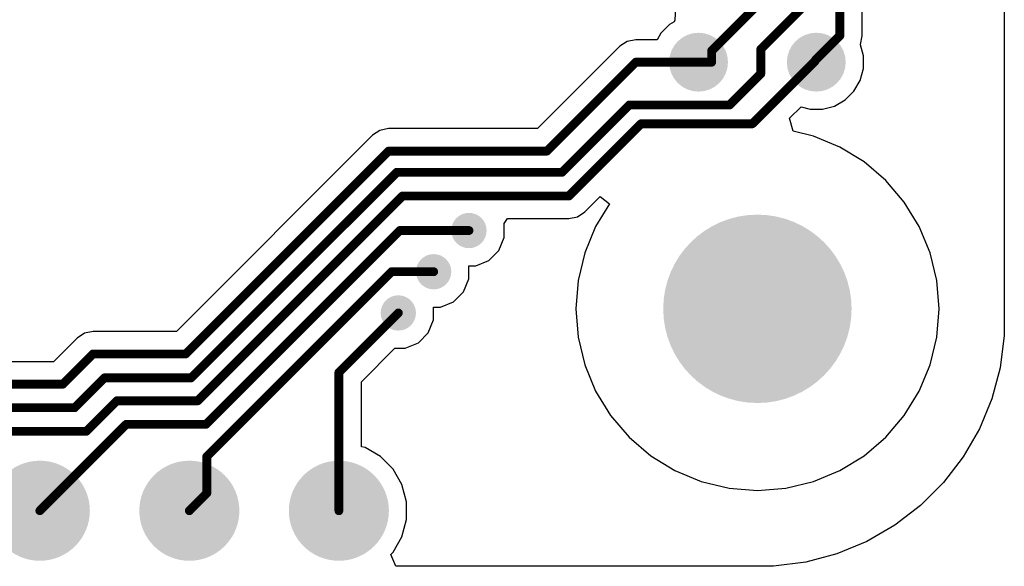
# Model space of a CAD drawing. Header units: inches. Extents: x 0.3 to 40.7, y 0.3 to 25.1.
# Tile 4 of 7: x 24 to 40.7, y 0.3 to 9.6. Entities that reach past the tile are written whole.
import ezdxf

# ---------------------------------------------------------------- set-up
doc = ezdxf.new("R2010")
doc.units = ezdxf.units.IN
for name, color, linetype in [('BOTTOM', 5, 'Continuous'), ('Pad Holes', 156, 'Continuous'), ('Via Holes', 16, 'Continuous')]:
    doc.layers.add(name, color=color, linetype=linetype)

# ---------------------------------------------------------------- blocks, each defined once
blk = doc.blocks.new('TP_1_00MM_B_2729')
at = {"layer": 'BOTTOM'}
h = blk.add_hatch(color=5, dxfattribs=at)
edge = h.paths.add_edge_path()
edge.add_arc((0, 0), 0.5, 0, 360)
blk = doc.blocks.new('TP_1_00MM_B_2734')
at = {"layer": 'BOTTOM'}
h = blk.add_hatch(color=5, dxfattribs=at)
edge = h.paths.add_edge_path()
edge.add_arc((0, 0), 0.5, 0, 360)
blk = doc.blocks.new('PIN_HEADER_2_54___VERT__1_8POS_2738')
at = {"layer": 'BOTTOM'}
h = blk.add_hatch(color=5, dxfattribs=at)
edge = h.paths.add_edge_path()
edge.add_arc((3.81, 0), 0.85, 0, 360)
h = blk.add_hatch(color=5, dxfattribs=at)
edge = h.paths.add_edge_path()
edge.add_arc((6.35, 0), 0.85, 0, 360)
h = blk.add_hatch(color=5, dxfattribs=at)
edge = h.paths.add_edge_path()
edge.add_arc((8.89, 0), 0.85, 0, 360)
at = {"layer": 'Pad Holes'}
h = blk.add_hatch(color=7, dxfattribs=at)
edge = h.paths.add_edge_path()
edge.add_arc((3.81, 0), 0.5, 0, 360)
h = blk.add_hatch(color=7, dxfattribs=at)
edge = h.paths.add_edge_path()
edge.add_arc((6.35, 0), 0.5, 0, 360)
h = blk.add_hatch(color=7, dxfattribs=at)
edge = h.paths.add_edge_path()
edge.add_arc((8.89, 0), 0.5, 0, 360)

msp = doc.modelspace()

# ---------------------------------------------------------------- hatches: boundary and pattern name
at = {"layer": 'BOTTOM'}
h = msp.add_hatch(color=5, dxfattribs=at)
edge = h.paths.add_edge_path()
edge.add_arc((31.6, 6.01), 0.3, 0, 360)
h = msp.add_hatch(color=5, dxfattribs=at)
edge = h.paths.add_edge_path()
edge.add_arc((36.5, 4.68), 1.5, 0, 360)
h = msp.add_hatch(color=5, dxfattribs=at)
edge = h.paths.add_edge_path()
edge.add_arc((31, 5.31), 0.3, 0, 360)
h = msp.add_hatch(color=5, dxfattribs=at)
edge = h.paths.add_edge_path()
edge.add_arc((30.4, 4.61), 0.3, 0, 360)
at = {"layer": 'Pad Holes'}
h = msp.add_hatch(color=7, dxfattribs=at)
edge = h.paths.add_edge_path()
edge.add_arc((36.5, 4.68), 1.6, 0, 360)
at = {"layer": 'Via Holes'}
h = msp.add_hatch(color=7, dxfattribs=at)
edge = h.paths.add_edge_path()
edge.add_arc((31.6, 6.01), 0.15, 0, 360)
h = msp.add_hatch(color=7, dxfattribs=at)
edge = h.paths.add_edge_path()
edge.add_arc((31, 5.31), 0.15, 0, 360)
h = msp.add_hatch(color=7, dxfattribs=at)
edge = h.paths.add_edge_path()
edge.add_arc((30.4, 4.61), 0.15, 0, 360)

# ---------------------------------------------------------------- linework, layer by layer
at = {"layer": 'BOTTOM'}
for p, q in [((40.694, 20.86), (40.694, 4.5)), ((38.282, 9.319), (38.282, 10.442)), ((35.109, 9.791), (35.099, 9.584)), ((35.085, 9.554), (35.009, 9.51)), ((35.099, 9.584), (35.085, 9.554)), ((35.009, 9.51), (34.86, 9.361)), ((34.288, 9.223), (34.164, 9.14)), ((34.434, 9.252), (34.288, 9.223)), ((34.797, 9.252), (34.434, 9.252)), ((34.86, 9.361), (34.797, 9.252)), ((38.253, 9.172), (38.282, 9.319)), ((34.164, 9.14), (32.764, 7.741)), ((38.249, 9.166), (38.253, 9.172)), ((38.3, 8.975), (38.249, 9.166)), ((38.3, 8.765), (38.3, 8.975)), ((38.246, 8.561), (38.3, 8.765)), ((38.14, 8.379), (38.246, 8.561)), ((37.991, 8.23), (38.14, 8.379)), ((37.809, 8.125), (37.991, 8.23)), ((37.047, 7.917), (37.242, 8.111)), ((37.242, 8.111), (37.395, 8.07)), ((37.395, 8.07), (37.605, 8.07)), ((37.605, 8.07), (37.809, 8.125)), ((37.11, 7.696), (37.047, 7.917)), ((30.087, 7.712), (29.963, 7.629)), ((30.233, 7.741), (30.087, 7.712)), ((32.764, 7.741), (30.233, 7.741)), ((37.453, 7.614), (37.11, 7.696)), ((29.963, 7.629), (26.63, 4.296)), ((37.9, 7.428), (37.453, 7.614)), ((38.313, 7.175), (37.9, 7.428)), ((38.681, 6.861), (38.313, 7.175)), ((38.995, 6.493), (38.681, 6.861)), ((33.566, 6.326), (33.827, 6.587)), ((33.827, 6.587), (33.986, 6.462)), ((33.986, 6.462), (33.752, 6.08)), ((39.248, 6.08), (38.995, 6.493)), ((32.2, 6.129), (32.256, 6.214)), ((32.256, 6.214), (33.296, 6.214)), ((33.296, 6.214), (33.442, 6.243)), ((33.442, 6.243), (33.566, 6.326)), ((32.2, 5.891), (32.2, 6.129)), ((33.752, 6.08), (33.566, 5.633)), ((39.434, 5.633), (39.248, 6.08)), ((32.109, 5.67), (32.2, 5.891)), ((31.94, 5.501), (32.109, 5.67)), ((33.566, 5.633), (33.454, 5.163)), ((39.547, 5.163), (39.434, 5.633)), ((31.6, 5.191), (31.6, 5.41)), ((31.6, 5.41), (31.719, 5.41)), ((31.719, 5.41), (31.94, 5.501)), ((31.509, 4.97), (31.6, 5.191)), ((33.454, 5.163), (33.416, 4.68)), ((39.585, 4.68), (39.547, 5.163)), ((31.34, 4.801), (31.509, 4.97)), ((31, 4.491), (31, 4.71)), ((31, 4.71), (31.119, 4.71)), ((31.119, 4.71), (31.34, 4.801)), ((33.416, 4.68), (33.454, 4.197)), ((39.547, 4.197), (39.585, 4.68)), ((30.909, 4.27), (31, 4.491)), ((40.694, 4.5), (40.694, 4.225)), ((24.943, 4.184), (24.542, 3.782)), ((25.067, 4.267), (24.943, 4.184)), ((25.214, 4.296), (25.067, 4.267)), ((26.63, 4.296), (25.214, 4.296)), ((30.74, 4.101), (30.909, 4.27)), ((33.454, 4.197), (33.566, 3.727)), ((39.434, 3.727), (39.547, 4.197)), ((40.694, 4.225), (40.622, 3.68)), ((30.519, 4.01), (30.74, 4.101)), ((29.772, 3.442), (30.341, 4.01)), ((30.341, 4.01), (30.519, 4.01)), ((24.542, 3.782), (22.7, 3.782)), ((33.566, 3.727), (33.752, 3.28)), ((39.248, 3.28), (39.434, 3.727)), ((40.622, 3.68), (40.48, 3.149)), ((29.772, 2.338), (29.772, 3.442)), ((33.752, 3.28), (34.005, 2.867)), ((38.995, 2.867), (39.248, 3.28)), ((40.48, 3.149), (40.27, 2.641)), ((34.005, 2.867), (34.319, 2.499)), ((38.681, 2.499), (38.995, 2.867)), ((40.27, 2.641), (39.995, 2.165)), ((34.319, 2.499), (34.687, 2.185)), ((38.313, 2.185), (38.681, 2.499)), ((29.834, 2.322), (29.772, 2.338)), ((30.096, 2.17), (29.834, 2.322)), ((34.687, 2.185), (35.1, 1.932)), ((37.9, 1.932), (38.313, 2.185)), ((30.31, 1.956), (30.096, 2.17)), ((39.995, 2.165), (39.66, 1.729)), ((30.462, 1.694), (30.31, 1.956)), ((35.1, 1.932), (35.547, 1.746)), ((37.453, 1.746), (37.9, 1.932)), ((30.54, 1.401), (30.462, 1.694)), ((35.547, 1.746), (36.018, 1.633)), ((36.983, 1.633), (37.453, 1.746)), ((39.66, 1.729), (39.271, 1.34)), ((36.018, 1.633), (36.5, 1.596)), ((36.5, 1.596), (36.983, 1.633)), ((30.54, 1.099), (30.54, 1.401)), ((39.271, 1.34), (38.835, 1.005)), ((30.462, 0.806), (30.54, 1.099)), ((38.835, 1.005), (38.359, 0.73)), ((30.31, 0.544), (30.462, 0.806)), ((38.359, 0.73), (37.851, 0.52)), ((30.272, 0.506), (30.31, 0.544)), ((30.355, 0.306), (30.272, 0.506)), ((37.851, 0.52), (37.32, 0.378)), ((37.32, 0.378), (36.775, 0.306)), ((36.5, 0.306), (30.355, 0.306)), ((36.775, 0.306), (36.5, 0.306))]:
    msp.add_line(p, q, dxfattribs=at)
at = {"layer": 'BOTTOM', "const_width": 0.15}
for points in [[(37.9, 9.319), (37.9, 10.6)], [(36.557, 9.089), (37.5, 10.032)], [(35.722, 9.062), (36.57, 9.91)], [(37.48, 8.899), (37.9, 9.319)], [(35.722, 8.87), (35.722, 9.062)], [(36.557, 8.673), (36.557, 9.089)], [(32.923, 7.359), (34.434, 8.87)], [(34.434, 8.87), (35.5, 8.87)], [(35.5, 8.87), (35.722, 8.87)], [(36.413, 7.823), (37.48, 8.89)], [(37.48, 8.89), (37.48, 8.899)], [(36.027, 8.143), (36.557, 8.673)], [(33.181, 7), (34.324, 8.143)], [(34.324, 8.143), (36.027, 8.143)], [(33.296, 6.596), (34.523, 7.823)], [(34.523, 7.823), (36.413, 7.823)], [(26.788, 3.914), (30.233, 7.359)], [(30.233, 7.359), (32.923, 7.359)], [(26.881, 3.507), (30.375, 7)], [(30.375, 7), (33.181, 7)], [(26.993, 3.118), (30.471, 6.596)], [(30.471, 6.596), (33.296, 6.596)], [(27.133, 2.718), (30.425, 6.01)], [(30.425, 6.01), (31.6, 6.01)], [(27.147, 2.172), (30.285, 5.31)], [(30.285, 5.31), (31, 5.31)], [(29.39, 3.6), (30.4, 4.61)], [(24.7, 3.4), (25.214, 3.914)], [(25.214, 3.914), (26.788, 3.914)], [(24.9, 3), (25.407, 3.507)], [(25.407, 3.507), (26.881, 3.507)], [(29.39, 1.25), (29.39, 3.6)], [(22.7, 3.4), (24.7, 3.4)], [(25.1, 2.6), (25.618, 3.118)], [(25.618, 3.118), (26.993, 3.118)], [(22.9, 3), (24.9, 3)], [(24.31, 1.25), (25.778, 2.718)], [(25.778, 2.718), (27.133, 2.718)], [(23.12, 2.6), (25.1, 2.6)], [(27.147, 1.547), (27.147, 2.172)], [(26.85, 1.25), (27.147, 1.547)]]:
    msp.add_lwpolyline(points, dxfattribs=at)
at = {"layer": 'BOTTOM', "const_width": 0.075}
for points in [[(37.862, 9.319, 1), (37.938, 9.319, 1)], [(37.862, 9.319, 1), (37.938, 9.319, 1)], [(35.685, 9.062, 1), (35.76, 9.062, 1)], [(35.685, 9.062, 1), (35.76, 9.062, 1)], [(36.52, 9.089, 1), (36.595, 9.089, 1)], [(36.52, 9.089, 1), (36.595, 9.089, 1)], [(34.396, 8.87, 1), (34.471, 8.87, 1)], [(34.396, 8.87, 1), (34.471, 8.87, 1)], [(35.463, 8.87, 1), (35.538, 8.87, 1)], [(35.463, 8.87, 1), (35.538, 8.87, 1)], [(35.685, 8.87, 1), (35.76, 8.87, 1)], [(35.685, 8.87, 1), (35.76, 8.87, 1)], [(37.443, 8.899, 1), (37.518, 8.899, 1)], [(37.443, 8.899, 1), (37.518, 8.899, 1)], [(37.443, 8.89, 1), (37.518, 8.89, 1)], [(37.443, 8.89, 1), (37.518, 8.89, 1)], [(36.52, 8.673, 1), (36.595, 8.673, 1)], [(36.52, 8.673, 1), (36.595, 8.673, 1)], [(34.287, 8.143, 1), (34.362, 8.143, 1)], [(34.287, 8.143, 1), (34.362, 8.143, 1)], [(35.989, 8.143, 1), (36.064, 8.143, 1)], [(35.989, 8.143, 1), (36.064, 8.143, 1)], [(34.485, 7.823, 1), (34.56, 7.823, 1)], [(34.485, 7.823, 1), (34.56, 7.823, 1)], [(36.375, 7.823, 1), (36.45, 7.823, 1)], [(36.375, 7.823, 1), (36.45, 7.823, 1)], [(30.196, 7.359, 1), (30.271, 7.359, 1)], [(30.196, 7.359, 1), (30.271, 7.359, 1)], [(32.885, 7.359, 1), (32.96, 7.359, 1)], [(32.885, 7.359, 1), (32.96, 7.359, 1)], [(30.337, 7, 1), (30.412, 7, 1)], [(30.337, 7, 1), (30.412, 7, 1)], [(33.144, 7, 1), (33.219, 7, 1)], [(33.144, 7, 1), (33.219, 7, 1)], [(30.433, 6.596, 1), (30.508, 6.596, 1)], [(30.433, 6.596, 1), (30.508, 6.596, 1)], [(33.259, 6.596, 1), (33.334, 6.596, 1)], [(33.259, 6.596, 1), (33.334, 6.596, 1)], [(30.387, 6.01, 1), (30.462, 6.01, 1)], [(30.387, 6.01, 1), (30.462, 6.01, 1)], [(31.563, 6.01, 1), (31.638, 6.01, 1)], [(30.247, 5.31, 1), (30.322, 5.31, 1)], [(30.247, 5.31, 1), (30.322, 5.31, 1)], [(30.963, 5.31, 1), (31.038, 5.31, 1)], [(30.363, 4.61, 1), (30.438, 4.61, 1)], [(25.176, 3.914, 1), (25.251, 3.914, 1)], [(25.176, 3.914, 1), (25.251, 3.914, 1)], [(26.751, 3.914, 1), (26.826, 3.914, 1)], [(26.751, 3.914, 1), (26.826, 3.914, 1)], [(25.369, 3.507, 1), (25.444, 3.507, 1)], [(25.369, 3.507, 1), (25.444, 3.507, 1)], [(26.844, 3.507, 1), (26.919, 3.507, 1)], [(26.844, 3.507, 1), (26.919, 3.507, 1)], [(29.353, 3.6, 1), (29.428, 3.6, 1)], [(29.353, 3.6, 1), (29.428, 3.6, 1)], [(24.662, 3.4, 1), (24.737, 3.4, 1)], [(24.662, 3.4, 1), (24.737, 3.4, 1)], [(25.581, 3.118, 1), (25.656, 3.118, 1)], [(25.581, 3.118, 1), (25.656, 3.118, 1)], [(26.956, 3.118, 1), (27.031, 3.118, 1)], [(26.956, 3.118, 1), (27.031, 3.118, 1)], [(24.863, 3, 1), (24.938, 3, 1)], [(24.863, 3, 1), (24.938, 3, 1)], [(25.741, 2.718, 1), (25.816, 2.718, 1)], [(25.741, 2.718, 1), (25.816, 2.718, 1)], [(27.095, 2.718, 1), (27.17, 2.718, 1)], [(27.095, 2.718, 1), (27.17, 2.718, 1)], [(25.063, 2.6, 1), (25.138, 2.6, 1)], [(25.063, 2.6, 1), (25.138, 2.6, 1)], [(27.109, 2.172, 1), (27.184, 2.172, 1)], [(27.109, 2.172, 1), (27.184, 2.172, 1)], [(27.109, 1.547, 1), (27.184, 1.547, 1)], [(27.109, 1.547, 1), (27.184, 1.547, 1)], [(24.273, 1.25, 1), (24.348, 1.25, 1)], [(26.813, 1.25, 1), (26.888, 1.25, 1)], [(29.353, 1.25, 1), (29.428, 1.25, 1)]]:
    msp.add_lwpolyline(points, format="xyb", close=True, dxfattribs=at)

# ---------------------------------------------------------------- block references
at = {"rotation": 180}
for name, p in [('TP_1_00MM_B_2729', (35.5, 8.87)), ('TP_1_00MM_B_2734', (37.5, 8.87))]:
    msp.add_blockref(name, p, dxfattribs=at)
msp.add_blockref('PIN_HEADER_2_54___VERT__1_8POS_2738', (20.5, 1.25))

doc.saveas('drawing.dxf')
